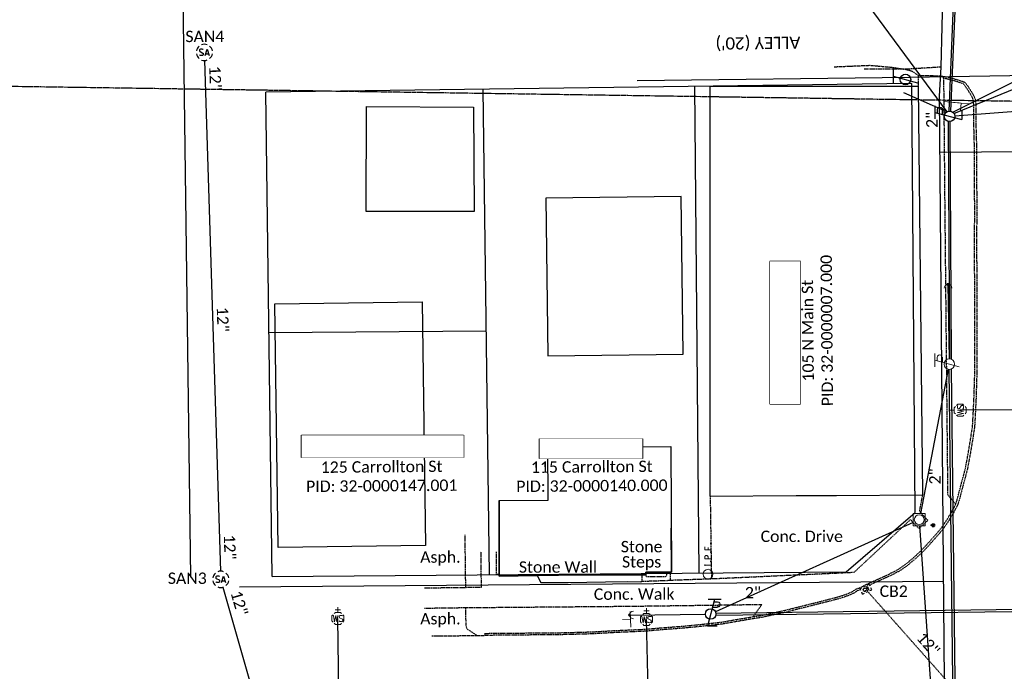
# Model space of a CAD drawing. Header units: feet. Extents: x 2296871 to 2305194, y 360020 to 364238.
# Tile 4 of 55: x 2301558 to 2301800, y 360995 to 361155. Entities that reach past the tile are written whole.
import ezdxf
from ezdxf.enums import TextEntityAlignment as Align

# ---------------------------------------------------------------- set-up
doc = ezdxf.new("R2010")
doc.units = ezdxf.units.FT
doc.header["$MEASUREMENT"] = 0
doc.set_wipeout_variables(frame=1)
for name, pattern in [('2', [0.1, 0.06, -0.04]), ('county', [1.4, 1, -0.1, 0.2, -0.1]), ('foctvex', [0]), ('gasex', [0]), ('OhDOT_USTN1', [0.055, 0.014, -0.041]), ('OhDOT_USTN3', [0.22, 0.165, -0.055]), ('OhDOT_USTN5', [0.11, 0.055, -0.055]), ('ohelecex', [0]), ('ohteleex', [0]), ('rowex', [0]), ('sanex', [0]), ('waterex', [0])]:
    doc.linetypes.add(name, pattern=pattern)
for name, color, linetype in [('BD_X_Building', 231, 'Continuous'), ('CM_X_Wall', 254, 'Continuous'), ('DR_X_Cells', 121, 'Continuous'), ('DR_X_Storm_Sewer', 151, 'OhDOT_USTN5'), ('DR_X_Text', 7, 'Continuous'), ('DV_X_County_Line', 4, 'county'), ('DV_X_Property_Line', 7, 'Continuous'), ('PV_X_Curb', 120, 'OhDOT_USTN1'), ('PV_X_Driveway', 7, 'OhDOT_USTN5'), ('PV_X_EOP', 7, 'OhDOT_USTN3'), ('PV_X_Steps', 120, 'OhDOT_USTN1'), ('PV_X_Text', 7, 'Continuous'), ('PV_X_Walk', 120, 'OhDOT_USTN5'), ('RW_X_Fee_RW', 6, 'rowex'), ('RW_X_Text', 7, 'Continuous'), ('SG_X_Poles', 7, 'Continuous'), ('SN_X_Public', 3, 'Continuous'), ('SV_X_Mon_Cells_Found', 7, 'Continuous'), ('SV_X_Text_Name', 7, 'Continuous'), ('SV_X_Text_Name_MASK', 7, 'Continuous'), ('TX_X_20', 7, 'Continuous'), ('UT_X_Electric_Cells', 1, 'Continuous'), ('UT_X_Gas', 2, 'gasex'), ('UT_X_Gas_Cells', 2, 'Continuous'), ('UT_X_Gas_Service_Line', 2, '2'), ('UT_X_Gas_Text', 7, 'Continuous'), ('UT_X_Misc_Cells', 7, 'Continuous'), ('UT_X_Overhead_Electric', 1, 'ohelecex'), ('UT_X_Overhead_Telecom', 30, 'ohteleex'), ('UT_X_Sanitary_Cells', 3, 'Continuous'), ('UT_X_Sanitary_Line', 3, 'sanex'), ('UT_X_Sanitary_Text', 7, 'Continuous'), ('UT_X_Telecom_Cells', 30, 'Continuous'), ('UT_X_Water', 133, 'waterex'), ('UT_X_Water_Cells', 131, 'Continuous')]:
    doc.layers.add(name, color=color, linetype=linetype)
doc.styles.add('Simplex Normal (0.14)', font='calibri.ttf', dxfattribs={"height": 0.14})
doc.styles.add('Straight Normal (0.14) Font 30', font='calibri.ttf', dxfattribs={"height": 0.14})
doc.styles.add('Straight-Normal', font='calibri.ttf', dxfattribs={"height": 0.14})

# ---------------------------------------------------------------- blocks, each defined once
blk = doc.blocks.new('smh')
at = {"linetype": 'Continuous', "flags": 128}
for points in [[(-0.33, 0.69), (-0.36, 0.71), (-0.4, 0.74), (-0.51, 0.78), (-0.65, 0.8), (-0.75, 0.8), (-0.79, 0.8), (-0.95, 0.76), (-1.09, 0.69), (-1.18, 0.59), (-1.2, 0.49), (-1.2, 0.41), (-1.18, 0.31), (-1.08, 0.22), (-0.38, -0.16), (-0.32, -0.21), (-0.29, -0.26), (-0.27, -0.33), (-0.27, -0.41), (-0.28, -0.48), (-0.29, -0.53), (-0.32, -0.6), (-0.34, -0.65), (-0.37, -0.69), (-0.41, -0.72), (-0.45, -0.75), (-0.5, -0.77), (-0.53, -0.79), (-0.65, -0.8), (-0.82, -0.8), (-0.94, -0.77), (-1.1, -0.69), (-1.2, -0.61)], [(0.21, -0.8), (0.71, 0.8), (1.2, -0.8)], [(1.08, -0.42), (0.34, -0.42)]]:
    blk.add_lwpolyline(points, dxfattribs=at)
at = {"linetype": 'Continuous'}
for start, end in [(130.0806, 170.0721), (70.0577, 110.1061), (10.0169, 50.0392), (190.0169, 230.0392), (250.0577, 290.0473), (310.0114, 350.0264)]:
    blk.add_arc((0, 0), 2, start, end, dxfattribs=at)
blk = doc.blocks.new('ODOT SANITARY MANHOLE')
blk.add_blockref('smh', (0, 0))
blk = doc.blocks.new('GCB-X')
at = {"layer": 'DR_X_Cells', "color": 121, "linetype": 'Continuous'}
for p, q in [((-0.062, 0.037), (-0.037, 0.037)), ((-0.062, 0.012), (-0.062, 0.037)), ((-0.012, 0.037), (0.012, 0.037)), ((0.023, 0.019), (0.007, 0.019)), ((0.007, 0.019), (0.007, -0.02)), ((0.007, 0.001), (0.024, 0.001)), ((0.037, 0.037), (0.062, 0.037)), ((0.062, 0.012), (0.062, 0.037)), ((-0.062, -0.037), (-0.062, -0.012)), ((-0.062, -0.037), (-0.037, -0.037)), ((-0.012, -0.037), (0.012, -0.037)), ((0.007, -0.02), (0.024, -0.02)), ((0.037, -0.037), (0.062, -0.037)), ((0.062, -0.037), (0.062, -0.012))]:
    blk.add_line(p, q, dxfattribs=at)
at = {"layer": 'DR_X_Cells', "color": 121, "linetype": 'Continuous', "extrusion": (0, 0, -1)}
for centre, radius, start, end in [((-0.014, 0), 0.0458, 344.8107, 15.1893), ((0.018, 0.007), 0.0127, 21.5603, 158.4397), ((-0.02, 0.01), 0.00986, 106.9987, 243.1793), ((-0.02, -0.01), 0.0117, 112.0547, 247.9453)]:
    blk.add_arc(centre, radius, start, end, dxfattribs=at)
at = {"layer": 'DR_X_Cells', "color": 121, "linetype": 'Continuous'}
blk.add_arc((-0.018, -0.007), 0.0127, 201.5603, 338.4397, dxfattribs=at)
blk = doc.blocks.new('ODOT STORM CATCH BASIN SQUARE')
blk.add_blockref('GCB-X', (0, 0))
blk = doc.blocks.new('SGN1P_anno')
at = {"layer": 'SN_X_Public', "color": 3, "linetype": 'Continuous', "lineweight": 0}
for p, q in [((0, 0), (-0.96, 0)), ((0, 0.96), (0, -0.96))]:
    blk.add_line(p, q, dxfattribs=at)
blk = doc.blocks.new('WSS')
at = {"layer": 'UT_X_Water_Cells', "color": 133, "linetype": 'Continuous', "lineweight": 0}
for p, q in [((0, 0.074), (0, 0.138)), ((0.032, 0.106), (-0.032, 0.106)), ((0.02, 0.008), (0.055, -0.01))]:
    blk.add_line(p, q, dxfattribs=at)
at = {"layer": 'UT_X_Water_Cells', "color": 133, "linetype": 'Continuous', "lineweight": 0, "flags": 128}
for points in [[(-0.059, 0.045), (-0.074, 0.03), (-0.074, -0.03), (-0.059, -0.045)], [(-0.055, 0.035), (-0.041, -0.041), (-0.027, 0.035), (-0.013, -0.041), (0.001, 0.035)], [(0.045, 0.059), (0.03, 0.074), (-0.03, 0.074), (-0.045, 0.059)], [(0.059, -0.045), (0.074, -0.03), (0.074, 0.03), (0.059, 0.045)], [(-0.045, -0.059), (-0.03, -0.074), (0.03, -0.074), (0.045, -0.059)]]:
    blk.add_lwpolyline(points, dxfattribs=at)
at = {"layer": 'UT_X_Water_Cells', "color": 133, "linetype": 'Continuous', "lineweight": 0, "extrusion": (0, 0, -1)}
for centre, radius, start, end in [((-0.028, 0.02), 0.0135, 303.6324, 53.7413), ((-0.039, -0.005), 0.04, 61.3463, 118.6537), ((-0.037, -0.009), 0.0316, 235.6037, 316.3305), ((-0.044, -0.022), 0.017, 132.0642, 228.5117)]:
    blk.add_arc(centre, radius, start, end, dxfattribs=at)
blk = doc.blocks.new('GSS')
at = {"layer": 'UT_X_Gas_Cells', "color": 2, "linetype": 'Continuous', "lineweight": 0}
for p, q in [((0.032, 0.106), (-0.032, 0.106)), ((0, 0.074), (0, 0.138))]:
    blk.add_line(p, q, dxfattribs=at)
at = {"layer": 'UT_X_Gas_Cells', "color": 2, "linetype": 'Continuous', "lineweight": 0, "flags": 128}
for points in [[(-0.059, 0.045), (-0.074, 0.03), (-0.074, -0.03), (-0.059, -0.045)], [(-0.013, 0.024), (-0.014, 0.027), (-0.015, 0.031), (-0.019, 0.034), (-0.023, 0.037), (-0.026, 0.039), (-0.029, 0.039), (-0.032, 0.04), (-0.04, 0.04), (-0.043, 0.039), (-0.045, 0.039), (-0.048, 0.037), (-0.053, 0.034), (-0.056, 0.029), (-0.058, 0.024), (-0.059, 0.017), (-0.06, 0.007), (-0.06, -0.006), (-0.06, -0.017), (-0.057, -0.025), (-0.053, -0.032), (-0.05, -0.035), (-0.046, -0.037), (-0.039, -0.04), (-0.032, -0.04), (-0.026, -0.039), (-0.023, -0.037), (-0.02, -0.036), (-0.018, -0.034), (-0.015, -0.03), (-0.013, -0.024), (-0.013, -0.009), (-0.026, -0.009)], [(0.045, 0.059), (0.03, 0.074), (-0.03, 0.074), (-0.045, 0.059)], [(0.057, 0.034), (0.056, 0.036), (0.054, 0.037), (0.048, 0.039), (0.041, 0.04), (0.036, 0.04), (0.034, 0.04), (0.026, 0.038), (0.019, 0.034), (0.015, 0.029), (0.014, 0.024), (0.014, 0.02), (0.015, 0.015), (0.02, 0.011), (0.054, -0.008), (0.058, -0.01), (0.059, -0.013), (0.06, -0.017), (0.06, -0.02), (0.06, -0.024), (0.059, -0.027), (0.058, -0.03), (0.056, -0.032), (0.055, -0.034), (0.053, -0.036), (0.051, -0.037), (0.049, -0.039), (0.047, -0.039), (0.041, -0.04), (0.032, -0.04), (0.027, -0.039), (0.019, -0.034), (0.014, -0.031)], [(0.059, -0.045), (0.074, -0.03), (0.074, 0.03), (0.059, 0.045)], [(-0.045, -0.059), (-0.03, -0.074), (0.03, -0.074), (0.045, -0.059)]]:
    blk.add_lwpolyline(points, dxfattribs=at)
blk = doc.blocks.new('DM_anno')
at = {"layer": 'UT_X_Misc_Cells', "linetype": 'foctvex', "true_color": 0xa56100}
h = blk.add_hatch(color=44, dxfattribs=at)
edge = h.paths.add_edge_path()
edge.add_arc((0, 0), 0.12, 0, 360)
at = {"layer": 'UT_X_Misc_Cells', "color": 44, "linetype": 'Continuous', "lineweight": 0, "true_color": 0xa56100}
blk.add_circle((0, 0), 0.12, dxfattribs=at)
blk.add_arc((0.48, 0), 0.48, 90, 270, dxfattribs=at)
blk = doc.blocks.new('TLPW')
at = {"linetype": 'Continuous'}
for p, q in [((0.048, 0.18), (-0.04, -0.15)), ((0.128, 0.18), (-0.032, 0.18)), ((0.04, 0.15), (0.083, 0.15)), ((0.023, 0.086), (0.083, 0.086)), ((0.08, -0.15), (-0.04, -0.15))]:
    blk.add_line(p, q, dxfattribs=at)
blk.add_circle((0, 0), 0.065, dxfattribs=at)
at = {"linetype": 'Continuous', "extrusion": (0, 0, -1)}
blk.add_arc((-0.083, 0.118), 0.0319, 88.8767, 271.1233, dxfattribs=at)
blk = doc.blocks.new('ODOT ELEC TELE LIGHT POLE')
blk.add_blockref('TLPW', (0, 0))
blk = doc.blocks.new('ODOT Elec Tele Pole')
at = {"layer": 'UT_X_Electric_Cells', "linetype": 'Continuous', "lineweight": 13}
for p, q in [((0.128, 0.18), (-0.032, 0.18)), ((0.048, 0.18), (-0.032, -0.12)), ((0.04, 0.15), (0.083, 0.15)), ((0.023, 0.086), (0.083, 0.086))]:
    blk.add_line(p, q, dxfattribs=at)
at = {"layer": 'UT_X_Electric_Cells', "linetype": 'Continuous', "lineweight": 0}
blk.add_circle((0, 0), 0.065, dxfattribs=at)
at = {"layer": 'UT_X_Electric_Cells', "linetype": 'Continuous', "lineweight": 13, "extrusion": (0, 0, -1)}
blk.add_arc((-0.083, 0.118), 0.0319, 88.8767, 271.1233, dxfattribs=at)
blk = doc.blocks.new('TELP')
at = {"linetype": 'Continuous'}
for p, q in [((0.12, 0.15), (-0.04, 0.15)), ((0.04, 0.15), (-0.04, -0.15))]:
    blk.add_line(p, q, dxfattribs=at)
blk.add_circle((0, 0), 0.065, dxfattribs=at)
blk = doc.blocks.new('SPOLE')
at = {"layer": 'SG_X_Poles', "color": 7, "linetype": 'Continuous', "lineweight": 0, "flags": 128}
blk.add_lwpolyline([(-0.075, -0.075), (0.075, -0.075), (0.075, 0.075), (-0.075, 0.075), (-0.075, -0.075)], close=True, dxfattribs=at)
at = {"layer": 'SG_X_Poles', "color": 7, "linetype": 'Continuous', "lineweight": 0}
blk.add_circle((0, 0), 0.06, dxfattribs=at)
blk = doc.blocks.new('SPOLE_anno')
at = {"layer": 'SG_X_Poles', "color": 7, "linetype": 'Continuous', "lineweight": 0}
blk.add_blockref('SPOLE', (0, 0), dxfattribs=at)
blk = doc.blocks.new('IPF')
at = {"layer": 'SV_X_Mon_Cells_Found', "color": 7, "linetype": 'Continuous', "lineweight": 0, "flags": 128}
for points in [[(0.101, 0.04), (0.118, 0.04)], [(0.11, -0.04), (0.11, 0.04)], [(0.188, -0.04), (0.188, 0.04), (0.214, 0.04), (0.217, 0.039), (0.221, 0.038), (0.223, 0.037), (0.224, 0.036), (0.226, 0.032), (0.228, 0.029), (0.229, 0.024), (0.229, 0.017), (0.229, 0.014), (0.227, 0.01), (0.225, 0.006), (0.223, 0.004), (0.221, 0.003), (0.219, 0.002), (0.214, 0.001), (0.188, 0.001)], [(0.338, 0.04), (0.3, 0.04), (0.3, -0.04)], [(0.3, 0.001), (0.327, 0.001)], [(0.101, -0.04), (0.118, -0.04)], [(0.157, -0.029), (0.16, -0.029), (0.162, -0.031), (0.164, -0.033), (0.164, -0.036), (0.162, -0.039), (0.16, -0.04), (0.157, -0.04), (0.156, -0.039), (0.154, -0.036), (0.154, -0.033), (0.156, -0.031), (0.157, -0.029)], [(0.27, -0.029), (0.273, -0.029), (0.274, -0.031), (0.276, -0.033), (0.276, -0.036), (0.274, -0.039), (0.273, -0.04), (0.27, -0.04), (0.268, -0.039), (0.267, -0.036), (0.267, -0.033), (0.268, -0.031), (0.27, -0.029)], [(0.377, -0.029), (0.38, -0.029), (0.382, -0.031), (0.383, -0.033), (0.383, -0.036), (0.382, -0.039), (0.38, -0.04), (0.377, -0.04), (0.376, -0.039), (0.374, -0.036), (0.374, -0.033), (0.376, -0.031), (0.377, -0.029)]]:
    blk.add_lwpolyline(points, dxfattribs=at)
at = {"layer": 'SV_X_Mon_Cells_Found', "color": 7, "linetype": 'Continuous', "lineweight": 0}
blk.add_circle((0, 0), 0.06, dxfattribs=at)

msp = doc.modelspace()

# ---------------------------------------------------------------- linework, layer by layer
at = {"layer": 'BD_X_Building'}
for points in [[(2301727.18, 361138.8), (2301727.18, 361038.14), (2301748.4, 361038.32), (2301758.34, 361038.32), (2301779.48, 361038.5), (2301778.43, 361138.85)], [(2301687.43, 361072.6), (2301720.68, 361073.03), (2301720.17, 361111.78), (2301686.92, 361111.35)], [(2301620.37, 361085.45), (2301656.53, 361085.92), (2301657.31, 361026), (2301621.15, 361025.52)]]:
    msp.add_lwpolyline(points, close=True, dxfattribs=at)
at = {"layer": 'BD_X_Building', "flags": 128}
msp.add_lwpolyline([(2301642.85, 361133.92), (2301669.17, 361133.78), (2301669.3, 361108.15), (2301642.75, 361108.15)], close=True, dxfattribs=at)
at = {"layer": 'BD_X_Building'}
msp.add_lwpolyline([(2301675.45, 361037.09), (2301687.44, 361037.16), (2301687.38, 361050.21), (2301717.58, 361050.37), (2301717.74, 361019.48), (2301711.48, 361019.47), (2301711.47, 361018.77), (2301695.22, 361018.8), (2301684.89, 361018.68), (2301675.41, 361018.48), (2301675.45, 361037.09), (2301675.41, 361018.48), (2301684.89, 361018.68), (2301695.22, 361018.8), (2301711.47, 361018.77), (2301711.48, 361019.47), (2301717.74, 361019.48), (2301717.68, 361030.31)], dxfattribs=at)
at = {"layer": 'CM_X_Wall', "flags": 128}
msp.add_lwpolyline([(2301684.75, 361018.67), (2301685.69, 361016.93), (2301687.19, 361016.94), (2301691.83, 361016.96), (2301692.37, 361016.96), (2301701.54, 361017.05), (2301706.86, 361017.15), (2301710.28, 361017.11), (2301710.54, 361017.36)], dxfattribs=at)
at = {"layer": 'DR_X_Storm_Sewer', "flags": 128}
msp.add_lwpolyline([(2301766.14, 361014.51), (2301791.11, 360986.34)], dxfattribs=at)
at = {"layer": 'DV_X_County_Line', "flags": 128}
msp.add_lwpolyline([(2304176, 361100.08), (2301489.76, 361139.8), (2300919.04, 361144.27)], dxfattribs=at)
at = {"layer": 'DV_X_Property_Line'}
for points in [[(2301671.44, 361138.19), (2301673, 361018.82)], [(2301723.44, 361138.89), (2301724.45, 361019.25)], [(2301618.89, 361078.37), (2301672.22, 361078.82)]]:
    msp.add_lwpolyline(points, dxfattribs=at)
at = {"layer": 'PV_X_Curb', "flags": 128}
msp.add_lwpolyline([(2301764.19, 361015.19), (2301763.73, 361014.98), (2301763.68, 361015), (2301763.19, 361014.75), (2301763.13, 361014.64), (2301762.29, 361014.19), (2301761.53, 361013.85), (2301760.45, 361013.42), (2301758.97, 361012.95), (2301754.5, 361011.79), (2301745.5, 361009.54), (2301740.93, 361008.55), (2301739.45, 361008.26), (2301738.03, 361008.05), (2301737.78, 361008.01), (2301733.16, 361007.22), (2301730.38, 361006.73), (2301724.42, 361006.06), (2301720.35, 361005.67), (2301715.04, 361005.27), (2301711.59, 361004.95), (2301703.86, 361004.61), (2301698.45, 361004.3), (2301695.36, 361004.21), (2301689.9, 361004.07), (2301684.29, 361004.03), (2301681.89, 361004.01), (2301671.89, 361003.92), (2301671.88, 361004.42), (2301681.88, 361004.51), (2301684.29, 361004.53), (2301689.89, 361004.57), (2301695.35, 361004.71), (2301698.43, 361004.8), (2301703.84, 361005.11), (2301711.55, 361005.45), (2301715, 361005.77), (2301720.31, 361006.17), (2301724.37, 361006.56), (2301730.3, 361007.22), (2301733.08, 361007.72), (2301737.7, 361008.5), (2301737.96, 361008.55), (2301739.37, 361008.75), (2301740.83, 361009.04), (2301745.38, 361010.03), (2301754.38, 361012.28), (2301758.83, 361013.43), (2301760.28, 361013.9), (2301761.33, 361014.31), (2301762.07, 361014.64), (2301762.76, 361015.01), (2301762.83, 361015.13), (2301763.65, 361015.54), (2301763.71, 361015.52), (2301763.97, 361015.63), (2301766.23, 361016.71), (2301766.63, 361016.9), (2301766.66, 361016.92), (2301768.8, 361017.88), (2301771.04, 361018.9), (2301772.99, 361019.9), (2301774.06, 361020.52), (2301775.34, 361021.45), (2301776.81, 361022.66), (2301778.92, 361024.58), (2301780.37, 361026.11), (2301782, 361027.94), (2301783.28, 361029.39), (2301784.27, 361030.59), (2301785.38, 361032.31), (2301786.46, 361034.03), (2301787.39, 361035.76), (2301787.86, 361036.95), (2301788.97, 361041.19), (2301789.7, 361043.86), (2301790, 361045.1), (2301790.36, 361047.03), (2301790.82, 361049.6), (2301791.07, 361051.13), (2301791.65, 361054.75), (2301791.76, 361055.82), (2301792.06, 361061.79), (2301792.28, 361068.55), (2301792.29, 361073.72), (2301792.26, 361083.72), (2301792.24, 361093.28), (2301792.21, 361103.29), (2301792.24, 361105.25), (2301792.25, 361105.63), (2301792.25, 361106.26), (2301792.25, 361107.27), (2301792.24, 361111.3), (2301792.2, 361121.3), (2301792.2, 361123.21), (2301792.11, 361127.27), (2301792.09, 361127.74), (2301792.06, 361128.82), (2301792.04, 361131.1), (2301792.02, 361132.62), (2301792, 361134.54), (2301791.97, 361135.08), (2301791.87, 361135.59), (2301791.8, 361135.83), (2301791.33, 361136.73), (2301790.13, 361138.69), (2301789.64, 361139.34), (2301789.5, 361139.47), (2301789.39, 361139.54), (2301786.72, 361140.38), (2301785.29, 361140.71), (2301784.6, 361140.83), (2301784.6, 361141.34), (2301785.39, 361141.2), (2301786.85, 361140.86), (2301789.59, 361140), (2301789.81, 361139.87), (2301790.01, 361139.68), (2301790.55, 361138.97), (2301791.77, 361136.98), (2301792.26, 361136.02), (2301792.36, 361135.71), (2301792.47, 361135.13), (2301792.5, 361134.55), (2301792.52, 361132.63), (2301792.54, 361131.11), (2301792.56, 361128.83), (2301792.59, 361127.76), (2301792.61, 361127.28), (2301792.7, 361123.22), (2301792.7, 361121.3), (2301792.74, 361111.3), (2301792.75, 361107.27), (2301792.75, 361106.26), (2301792.75, 361105.63), (2301792.74, 361105.24), (2301792.71, 361103.28), (2301792.74, 361093.28), (2301792.76, 361083.72), (2301792.79, 361073.72), (2301792.78, 361068.54), (2301792.56, 361061.77), (2301792.26, 361055.79), (2301792.15, 361054.68), (2301791.57, 361051.05), (2301791.32, 361049.52), (2301790.85, 361046.94), (2301790.49, 361044.99), (2301790.19, 361043.74), (2301789.46, 361041.06), (2301788.34, 361036.79), (2301787.84, 361035.55), (2301786.9, 361033.78), (2301785.81, 361032.04), (2301784.67, 361030.3), (2301783.66, 361029.07), (2301782.37, 361027.61), (2301780.74, 361025.77), (2301779.27, 361024.22), (2301777.14, 361022.28), (2301775.65, 361021.06), (2301774.34, 361020.1), (2301773.23, 361019.46), (2301771.26, 361018.45), (2301769, 361017.42), (2301766.9, 361016.48), (2301766.87, 361016.46), (2301766.45, 361016.26)], dxfattribs=at)
at = {"layer": 'PV_X_Driveway', "flags": 128}
for points in [[(2301667.24, 361015.73), (2301667.11, 361025.75), (2301667.07, 361028.67)], [(2301667.24, 361015.73), (2301667.11, 361025.75), (2301667.07, 361028.67)], [(2301667.17, 361010.76), (2301667.17, 361008.69), (2301667.3, 361006.28), (2301667.42, 361005.69), (2301667.68, 361005.4), (2301669.99, 361003.9)]]:
    msp.add_lwpolyline(points, dxfattribs=at)
at = {"layer": 'PV_X_EOP', "flags": 128}
for points in [[(2301757.71, 361143.68), (2301762.66, 361143.89), (2301766.07, 361144.03), (2301766.53, 361144.05), (2301772.32, 361143.53), (2301775.68, 361142.97), (2301776.95, 361142.56), (2301778.43, 361141.56), (2301780.98, 361141.56), (2301783.63, 361141.42), (2301784.6, 361141.34)], [(2301658.91, 361003.78), (2301666.1, 361003.86), (2301671.59, 361003.92), (2301671.89, 361003.92)]]:
    msp.add_lwpolyline(points, dxfattribs=at)
at = {"layer": 'PV_X_Steps', "flags": 128}
for points in [[(2301710.48, 361018.77), (2301710.52, 361017.38), (2301710.6, 361017.28), (2301710.76, 361017.24), (2301717.33, 361017.47), (2301717.44, 361017.5), (2301717.5, 361017.55), (2301717.54, 361017.63), (2301717.56, 361017.73), (2301717.52, 361019.48)], [(2301711.47, 361018.77), (2301711.47, 361018.58), (2301711.57, 361018.48), (2301711.67, 361018.42), (2301711.96, 361018.38), (2301712.24, 361018.38), (2301716.28, 361018.43), (2301716.38, 361018.45), (2301716.48, 361018.5), (2301716.55, 361018.56), (2301716.59, 361018.64), (2301716.6, 361018.76), (2301716.59, 361019.48)]]:
    msp.add_lwpolyline(points, dxfattribs=at)
at = {"layer": 'PV_X_Walk', "flags": 128}
for points in [[(2301778.43, 361138.85), (2301778.43, 361141.56)], [(2301784.6, 361140.83), (2301784.69, 361131.33), (2301784.78, 361121.43), (2301784.87, 361111.43), (2301784.88, 361110.32), (2301784.98, 361100.32), (2301785.08, 361090.32), (2301785.18, 361080.32), (2301785.28, 361070.32), (2301785.38, 361060.32), (2301785.48, 361050.32), (2301785.58, 361040.32), (2301785.59, 361038.55), (2301787.56, 361036.19)], [(2301717.45, 361017.51), (2301727.6, 361017.86), (2301737.59, 361018.31), (2301745.13, 361018.66), (2301755.12, 361019.11), (2301762.66, 361019.46), (2301769.97, 361026.29), (2301775.78, 361031.72), (2301776.47, 361032.39), (2301778.53, 361030.2), (2301780.74, 361032.17), (2301778.71, 361034.41), (2301779.48, 361038.5)], [(2301727.66, 361017.86), (2301727.51, 361027.87), (2301727.36, 361037.86), (2301727.36, 361038.15)], [(2301727.66, 361017.86), (2301727.51, 361027.87), (2301727.36, 361037.86), (2301727.36, 361038.1)], [(2301657.03, 361015.6), (2301667.02, 361015.73), (2301671.09, 361015.78), (2301670.98, 361024.58)], [(2301674.74, 361024.49), (2301674.74, 361018.93), (2301675.41, 361018.94)], [(2301674.74, 361024.49), (2301674.74, 361018.93), (2301675.41, 361018.94)], [(2301657.08, 361010.62), (2301667.07, 361010.76), (2301667.33, 361010.76), (2301677.33, 361010.84), (2301687.33, 361010.93), (2301697.33, 361011.01), (2301707.33, 361011.1), (2301708.31, 361011.11), (2301718.3, 361011.24), (2301728.3, 361011.38), (2301738.3, 361011.52), (2301740.01, 361011.54), (2301737.78, 361008.52)]]:
    msp.add_lwpolyline(points, dxfattribs=at)
at = {"layer": 'RW_X_Fee_RW'}
for points in [[(2301599.68, 361018.21), (2301594.71, 361397.2)], [(2301776.77, 361139.6), (2301618.12, 361137.48)], [(2301619.68, 361018.38), (2301760.7, 361019.56), (2301777.66, 361034.11), (2301776.77, 361139.6)], [(2301619.68, 361018.38), (2301618.12, 361137.48)]]:
    msp.add_lwpolyline(points, dxfattribs=at)
at = {"layer": 'SV_X_Text_Name_MASK'}
for points in [[(2301741.93, 361095.84), (2301741.93, 361060.8), (2301749.44, 361060.8), (2301749.44, 361095.84)], [(2301626.93, 361053.1), (2301666.71, 361053.1), (2301666.71, 361047.62), (2301626.93, 361047.62)], [(2301685.37, 361052.24), (2301710.61, 361052.24), (2301710.61, 361047.37), (2301685.37, 361047.37)]]:
    msp.add_lwpolyline(points, close=True, dxfattribs=at)
at = {"layer": 'UT_X_Gas', "flags": 128}
for points in [[(2301786.46, 360800.71), (2301783.63, 361136.44), (2301784.02, 361143.61), (2301784.48, 361163.63), (2301784.75, 361199.89), (2301783.93, 361340.84), (2301782.25, 361414.15), (2301781.91, 361479.56), (2301779.96, 361510.8), (2301778.46, 361553.41), (2301777.37, 361599.67), (2301776.66, 361652.8), (2301775.71, 361756.61), (2301773.99, 361889.38), (2301774.09, 361989.44), (2301773.4, 362075.74), (2301772.37, 362166.93), (2301773.24, 362216.32), (2301771.88, 362265.5), (2301781.28, 362265.58), (2301779.89, 362430.01)], [(2301824.26, 361122.92), (2301783.75, 361122.58)], [(2301611.65, 361015.84), (2301784.64, 361017.29)]]:
    msp.add_lwpolyline(points, dxfattribs=at)
at = {"layer": 'UT_X_Gas_Service_Line', "flags": 128}
msp.add_lwpolyline([(2301784.02, 361143.61), (2301775.43, 361143.07), (2301765.09, 361143.06)], dxfattribs=at)
at = {"layer": 'UT_X_Misc_Cells', "flags": 128}
for points in [[(2301785.67, 361090.21), (2301786, 361071.91)], [(2301707.49, 361008.93), (2301726.09, 361009.16)]]:
    msp.add_lwpolyline(points, dxfattribs=at)
at = {"layer": 'UT_X_Overhead_Electric', "ltscale": 0.8, "flags": 128}
for points in [[(2301785.98, 361132.79), (2301790.05, 361233.59)], [(2301731.15, 361206.24), (2301785.41, 361132.61), (2301774.87, 361137.32)], [(2301787.16, 361132.21), (2301856.48, 361160.66)], [(2301787.37, 361131.59), (2301845.27, 361136.03)], [(2301786.17, 361071.9), (2301785.84, 361130.22)], [(2301787.89, 360909.92), (2301786.01, 361069.31)], [(2301728.66, 361009.42), (2301847.61, 361010.94)]]:
    msp.add_lwpolyline(points, dxfattribs=at)
at = {"layer": 'UT_X_Overhead_Telecom'}
msp.add_line((2301786.84, 361132.55), (2301843.04, 361160.48), dxfattribs=at)
at = {"layer": 'UT_X_Overhead_Telecom', "ltscale": 0.77, "flags": 128}
for points in [[(2301786.41, 361132.75), (2301790.73, 361233.57)], [(2301709.38, 361140.29), (2301776.2, 361141.14), (2301845.16, 361142.26), (2301887.17, 361141.92)], [(2301786.55, 361071.8), (2301786.23, 361130.21)], [(2301785.72, 361069.34), (2301778.91, 361033.85)], [(2301788.41, 360909.66), (2301786.55, 361069.42)], [(2301777.12, 361031.67), (2301728.57, 361009.71)], [(2301778.73, 361030.85), (2301787.15, 360909.88)], [(2301728.65, 361008.86), (2301847.61, 361010.39)]]:
    msp.add_lwpolyline(points, dxfattribs=at)
at = {"layer": 'UT_X_Sanitary_Line', "flags": 128}
for points in [[(2301603.1, 361145.23), (2301606.99, 361019.7)], [(2301607.6, 361015.78), (2301623.77, 360958.98)]]:
    msp.add_lwpolyline(points, dxfattribs=at)
at = {"layer": 'UT_X_Water'}
for points in [[(2301818.78, 361059.35), (2301788.71, 361059.27)], [(2301636.29, 360972.18), (2301635.83, 361008.11)], [(2301712.46, 360973.38), (2301711.61, 361007.85)]]:
    msp.add_lwpolyline(points, dxfattribs=at)

# ---------------------------------------------------------------- block references
at = {"layer": 'DR_X_Cells', "xscale": 20, "yscale": 20, "rotation": 25.58466228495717}
msp.add_blockref('ODOT STORM CATCH BASIN SQUARE', (2301765.52, 361015.29), dxfattribs=at)
at = {"layer": 'SG_X_Poles', "xscale": 20, "yscale": 20, "zscale": 20}
msp.add_blockref('SPOLE_anno', (2301778.62, 361032.35), dxfattribs=at)
at = {"layer": 'SN_X_Public'}
for p, xscale, yscale, zscale, rotation in [((2301786.5, 361134.96), 1.999999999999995, 1.999999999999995, 1.999999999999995, 85.03086822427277), ((2301788.93, 361134.75), 1.999999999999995, 1.999999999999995, 1.999999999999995, 85.03086822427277), ((2301707.67, 361007.88), 1.999999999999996, 1.999999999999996, 1.999999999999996, 2.537539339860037)]:
    msp.add_blockref('SGN1P_anno', p, dxfattribs=dict(at, xscale=xscale, yscale=yscale, zscale=zscale, rotation=rotation))
at = {"layer": 'SV_X_Mon_Cells_Found', "xscale": 20, "yscale": 20, "zscale": 20, "rotation": 90}
msp.add_blockref('IPF', (2301726.76, 361018.96), dxfattribs=at)
at = {"layer": 'UT_X_Electric_Cells', "rotation": 90}
for name, p, xscale, yscale, zscale in [('ODOT ELEC TELE LIGHT POLE', (2301786.08, 361131.5), 20, 20, 20), ('ODOT Elec Tele Pole', (2301786.02, 361070.61), 20.00000000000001, 20.00000000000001, 20.00000000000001)]:
    msp.add_blockref(name, p, dxfattribs=dict(at, xscale=xscale, yscale=yscale, zscale=zscale))
at = {"layer": 'UT_X_Electric_Cells', "xscale": 20, "yscale": 20, "zscale": 20}
msp.add_blockref('ODOT ELEC TELE LIGHT POLE', (2301727.39, 361009.18), dxfattribs=at)
at = {"layer": 'UT_X_Gas_Cells', "xscale": 5, "yscale": 5, "zscale": 5, "rotation": 90}
msp.add_blockref('GSS', (2301782.05, 361031), dxfattribs=at)
at = {"layer": 'UT_X_Misc_Cells', "xscale": 2, "yscale": 2, "zscale": 2}
for p, rotation in [((2301785.67, 361090.21), 271.0403517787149), ((2301707.49, 361008.93), 0.7246522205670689)]:
    msp.add_blockref('DM_anno', p, dxfattribs=dict(at, rotation=rotation))
at = {"layer": 'UT_X_Sanitary_Cells'}
for p in [(2301603.04, 361147.23), (2301607.05, 361017.7)]:
    msp.add_blockref('ODOT SANITARY MANHOLE', p, dxfattribs=at)
at = {"layer": 'UT_X_Telecom_Cells', "color": 30, "linetype": 'Continuous', "lineweight": 0, "xscale": 20, "yscale": 20, "zscale": 20, "rotation": 90}
msp.add_blockref('TELP', (2301775.23, 361140.55), dxfattribs=at)
at = {"layer": 'UT_X_Water_Cells', "xscale": 20, "yscale": 20, "rotation": 90.15227036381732}
msp.add_blockref('WSS', (2301788.71, 361059.27), dxfattribs=at)
at = {"layer": 'UT_X_Water_Cells', "xscale": 20, "yscale": 20}
for p in [(2301635.83, 361008.11), (2301711.61, 361007.85)]:
    msp.add_blockref('WSS', p, dxfattribs=at)

# ---------------------------------------------------------------- texts
at = {"layer": 'DR_X_Text', "insert": (2301772.35, 361014.77), "char_height": 2.8, "attachment_point": 5, "style": 'Simplex Normal (0.14)'}
msp.add_mtext('CB2', dxfattribs=at)
at = {"layer": 'DR_X_Text', "insert": (2301780.86, 361001.8), "char_height": 2.8, "attachment_point": 5, "rotation": 311.5515, "style": 'Simplex Normal (0.14)'}
msp.add_mtext('12"', dxfattribs=at)
at = {"layer": 'PV_X_Text', "char_height": 2.8, "attachment_point": 5, "style": 'Straight-Normal'}
for s, insert in [('Conc. Drive', (2301749.77, 361028.26)), ('Asph.', (2301661.01, 361022.83)), ('Asph.', (2301661.01, 361007.67))]:
    msp.add_mtext(s, dxfattribs=dict(at, insert=insert))
at = {"layer": 'PV_X_Text', "insert": (2301710.43, 361023.52), "char_height": 2.8, "width": 26.6038, "attachment_point": 5, "line_spacing_factor": 0.8, "style": 'Straight-Normal'}
msp.add_mtext('Stone\\PSteps', dxfattribs=at)
at = {"layer": 'PV_X_Text', "insert": (2301708.6, 361014.06), "char_height": 2.8, "width": 23.4667, "attachment_point": 5, "rotation": 0.1016, "style": 'Straight-Normal'}
msp.add_mtext('Conc. Walk', dxfattribs=at)
at = {"layer": 'RW_X_Text', "style": 'Simplex Normal (0.14)'}
msp.add_text("ALLEY (20')", height=3, rotation=180.6213, dxfattribs=at).set_placement((2301739, 361149.5), align=Align.MIDDLE_CENTER)
at = {"layer": 'SV_X_Text_Name', "char_height": 2.8, "width": 77.9146, "attachment_point": 5, "style": 'Simplex Normal (0.14)'}
for s, insert, rotation in [('Gregory Hannan\\P105 N Main St\\P\\pxqc;PID: 32-0000007.000', (2301751.26, 361078.82), 90.4829), ('Tozzi Rentals LLC Etal\\P125 Carrollton St\\P\\pxqc;PID: 32-0000147.001', (2301646.56, 361045.36), 0.4791), ('Michelle Ross\\P115 Carrollton St\\P\\pxqc;PID: 32-0000140.000', (2301698.19, 361045.36), 0.4791)]:
    msp.add_mtext(s, dxfattribs=dict(at, insert=insert, rotation=rotation))
at = {"layer": 'TX_X_20', "insert": (2301689.88, 361020.71), "char_height": 2.8, "width": 23.4667, "attachment_point": 5, "style": 'Straight-Normal'}
msp.add_mtext('Stone Wall', dxfattribs=at)
at = {"layer": 'UT_X_Gas_Text', "style": 'Straight Normal (0.14) Font 30'}
for rotation, p in [(90.4829, (2301781.73, 361130.63)), (90.4829, (2301782.46, 361043.01)), (0.4791, (2301737.79, 361014.43))]:
    msp.add_text('2"', height=2.8, rotation=rotation, dxfattribs=at).set_placement(p, align=Align.MIDDLE_CENTER)
at = {"layer": 'UT_X_Sanitary_Text', "char_height": 2.8, "attachment_point": 5, "style": 'Simplex Normal (0.14)'}
for s, insert in [('SAN4', (2301603.15, 361151.13)), ('SAN3', (2301598.83, 361017.95))]:
    msp.add_mtext(s, dxfattribs=dict(at, insert=insert))
for insert, rotation in [((2301605.72, 361140.83), 271.7737), ((2301607.56, 361081.59), 271.7737), ((2301609.29, 361025.61), 271.7737), ((2301611.63, 361011.84), 285.8906)]:
    msp.add_mtext('12"', dxfattribs=dict(at, insert=insert, rotation=rotation))

# ---------------------------------------------------------------- next in the draw order: wipeouts: each hides what was drawn before it
for points in [[(2301741.93, 361095.84), (2301741.93, 361060.8), (2301749.44, 361060.8), (2301749.44, 361095.84)], [(2301626.93, 361053.1), (2301666.71, 361053.1), (2301666.71, 361047.62), (2301626.93, 361047.62)], [(2301685.37, 361052.24), (2301710.61, 361052.24), (2301710.61, 361047.37), (2301685.37, 361047.37)]]:
    msp.add_wipeout(points).dxf.layer = 'SV_X_Text_Name_MASK'

doc.saveas('drawing.dxf')
